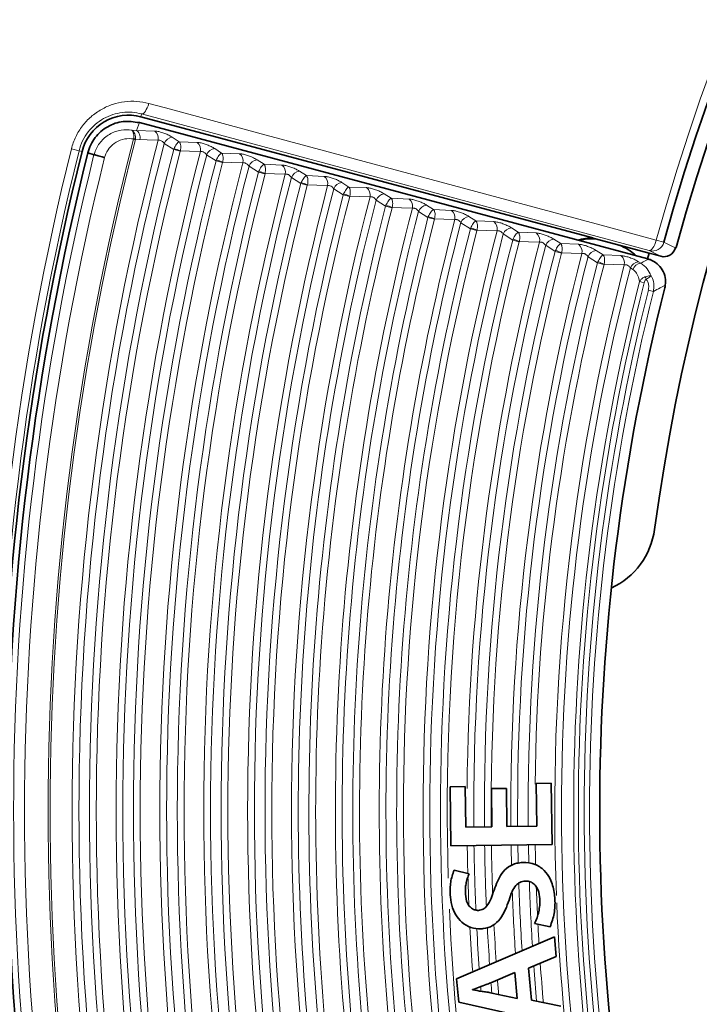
# Model space of a CAD drawing. Header units: millimetres. Extents: x 0 to 1118, y 0 to 864.
# Tile 66 of 85: x 812 to 822, y 178 to 191. Entities that reach past the tile are written whole.
import ezdxf

# ---------------------------------------------------------------- set-up
doc = ezdxf.new("R2010")
doc.units = ezdxf.units.MM

msp = doc.modelspace()

# ---------------------------------------------------------------- linework, layer by layer
at = {"color": 7, "linetype": 'Continuous', "lineweight": 18}
for p, q in [((813.967, 189.766), (814.007, 189.873)), ((814.039, 189.994), (814.028, 189.954)), ((821.107, 188.091), (814.039, 189.994)), ((813.902, 189.769), (813.967, 189.766)), ((813.968, 189.766), (814.221, 189.756)), ((813.927, 189.643), (813.927, 189.648)), ((813.954, 189.636), (813.927, 189.643)), ((813.954, 189.636), (813.955, 189.646)), ((814.015, 189.638), (813.954, 189.636)), ((814.466, 189.671), (814.563, 189.608)), ((814.563, 189.608), (814.811, 189.598)), ((813.167, 189.481), (813.061, 189.508)), ((813.167, 189.481), (813.209, 189.471)), ((814.485, 189.499), (814.354, 189.584)), ((814.485, 189.499), (814.49, 189.511)), ((814.576, 189.476), (814.485, 189.499)), ((814.578, 189.481), (814.576, 189.476)), ((815.056, 189.513), (815.153, 189.45)), ((815.075, 189.342), (814.944, 189.426)), ((815.075, 189.342), (815.08, 189.354)), ((815.166, 189.318), (815.075, 189.342)), ((815.153, 189.45), (815.401, 189.441)), ((815.168, 189.324), (815.166, 189.318)), ((815.646, 189.355), (815.743, 189.293)), ((815.665, 189.184), (815.534, 189.269)), ((815.665, 189.184), (815.67, 189.196)), ((815.756, 189.16), (815.665, 189.184)), ((815.743, 189.293), (815.991, 189.283)), ((816.236, 189.198), (816.333, 189.135)), ((815.758, 189.166), (815.756, 189.16)), ((816.255, 189.026), (816.124, 189.111)), ((816.333, 189.135), (816.581, 189.125)), ((816.255, 189.026), (816.26, 189.039)), ((816.346, 189.003), (816.255, 189.026)), ((816.348, 189.008), (816.346, 189.003)), ((816.845, 188.869), (816.714, 188.953)), ((816.827, 189.04), (816.924, 188.977)), ((816.924, 188.977), (817.172, 188.968)), ((816.845, 188.869), (816.851, 188.881)), ((816.937, 188.845), (816.845, 188.869)), ((816.938, 188.851), (816.937, 188.845)), ((817.436, 188.711), (817.305, 188.796)), ((817.417, 188.882), (817.514, 188.82)), ((817.514, 188.82), (817.762, 188.81)), ((817.436, 188.711), (817.441, 188.723)), ((817.527, 188.687), (817.436, 188.711)), ((817.528, 188.693), (817.527, 188.687)), ((818.026, 188.553), (817.895, 188.638)), ((818.007, 188.725), (818.104, 188.662)), ((818.104, 188.662), (818.352, 188.652)), ((818.026, 188.553), (818.031, 188.566)), ((818.117, 188.53), (818.026, 188.553)), ((818.118, 188.535), (818.117, 188.53)), ((818.597, 188.567), (818.694, 188.504)), ((818.694, 188.504), (818.942, 188.495)), ((818.616, 188.396), (818.485, 188.48)), ((818.616, 188.396), (818.621, 188.408)), ((818.707, 188.372), (818.616, 188.396)), ((818.709, 188.378), (818.707, 188.372)), ((819.187, 188.409), (819.284, 188.347)), ((819.206, 188.238), (819.075, 188.323)), ((819.206, 188.238), (819.211, 188.25)), ((819.297, 188.214), (819.206, 188.238)), ((819.284, 188.347), (819.532, 188.337)), ((819.777, 188.252), (819.874, 188.189)), ((821.311, 188.208), (821.205, 188.237)), ((819.299, 188.22), (819.297, 188.214)), ((819.796, 188.08), (819.665, 188.165)), ((819.796, 188.08), (819.801, 188.093)), ((819.874, 188.189), (820.122, 188.179)), ((820.367, 188.094), (820.464, 188.031)), ((819.887, 188.057), (819.796, 188.08)), ((819.889, 188.062), (819.887, 188.057)), ((820.386, 187.922), (820.255, 188.007)), ((820.464, 188.031), (820.712, 188.022)), ((820.386, 187.922), (820.391, 187.935)), ((820.477, 187.899), (820.386, 187.922)), ((820.479, 187.905), (820.477, 187.899)), ((820.877, 187.829), (820.845, 187.85)), ((820.957, 187.936), (820.989, 187.916)), ((821.036, 187.645), (820.972, 187.661)), ((821.165, 187.524), (821.094, 187.542))]:
    msp.add_line(p, q, dxfattribs=at)
at = {"color": 7, "linetype": 'Continuous', "lineweight": 35}
for p, q in [((821.087, 187.976), (814.007, 189.873)), ((814.028, 189.954), (820.305, 188.272)), ((813.376, 189.427), (813.29, 189.451)), ((813.376, 189.427), (813.376, 189.427)), ((820.357, 188.255), (821.105, 188.055)), ((821.481, 188.135), (821.471, 188.129)), ((821.084, 187.975), (821.105, 188.055)), ((821.098, 187.973), (821.087, 187.976)), ((821.267, 188.012), (821.105, 188.055)), ((818.334, 180.625), (818.545, 180.628)), ((818.346, 179.805), (818.334, 180.625)), ((818.545, 180.628), (818.553, 180.066)), ((818.91, 180.602), (819.119, 180.604)), ((818.917, 180.071), (818.91, 180.602)), ((819.119, 180.604), (819.126, 180.074)), ((819.532, 180.673), (819.743, 180.676)), ((819.54, 180.079), (819.532, 180.673)), ((819.743, 180.676), (819.755, 179.825)), ((818.553, 180.066), (818.917, 180.071)), ((819.126, 180.074), (819.54, 180.079)), ((819.755, 179.825), (818.346, 179.805)), ((818.389, 179.466), (818.599, 179.415)), ((819.727, 178.676), (819.511, 178.721)), ((818.424, 177.954), (819.786, 178.538)), ((819.786, 178.538), (819.811, 178.263)), ((819.811, 178.263), (819.425, 178.1)), ((819.425, 178.1), (819.466, 177.654)), ((818.454, 177.628), (818.424, 177.954)), ((819.235, 178.039), (818.9, 177.897)), ((819.268, 177.678), (819.235, 178.039)), ((818.644, 177.802), (818.644, 177.798)), ((818.913, 177.755), (819.268, 177.678)), ((819.898, 177.305), (818.454, 177.628)), ((819.466, 177.654), (819.874, 177.57))]:
    msp.add_line(p, q, dxfattribs=at)
at = {"color": 7, "linetype": 'Continuous', "lineweight": 18, "flags": 128}
for points in [[(814.039, 189.994), (814.051, 189.995), (814.063, 190.001), (814.077, 190.013), (814.091, 190.031), (814.104, 190.054), (814.117, 190.08), (814.128, 190.109), (814.137, 190.14)], [(814.137, 190.14), (814.44, 190.059), (815.65, 189.733), (820.489, 188.43), (821.205, 188.237)], [(814.268, 189.628), (814.117, 189.634), (814.015, 189.638)], [(814.858, 189.47), (814.707, 189.476), (814.578, 189.481)], [(815.448, 189.313), (815.297, 189.319), (815.168, 189.324)], [(816.038, 189.155), (815.887, 189.161), (815.758, 189.166)], [(816.629, 188.997), (816.477, 189.003), (816.348, 189.008)], [(817.219, 188.84), (817.067, 188.846), (816.938, 188.851)], [(817.809, 188.682), (817.658, 188.688), (817.528, 188.693)], [(818.399, 188.524), (818.248, 188.53), (818.118, 188.535)], [(818.989, 188.367), (818.838, 188.373), (818.709, 188.378)], [(821.107, 188.091), (821.119, 188.091), (821.131, 188.098), (821.145, 188.11), (821.159, 188.128), (821.172, 188.15), (821.185, 188.176), (821.196, 188.206), (821.205, 188.237)], [(819.579, 188.209), (819.428, 188.215), (819.299, 188.22)], [(821.267, 188.012), (821.19, 188.05), (821.107, 188.091)], [(821.311, 188.208), (821.316, 188.205), (821.338, 188.194), (821.423, 188.152), (821.471, 188.129)], [(820.169, 188.051), (820.018, 188.057), (819.889, 188.062)], [(820.759, 187.894), (820.608, 187.9), (820.479, 187.905)]]:
    msp.add_lwpolyline(points, dxfattribs=at)
at = {"color": 7, "linetype": 'Continuous', "lineweight": 35, "flags": 128}
for points in [[(820.305, 188.272), (820.166, 188.253), (820.119, 188.235)], [(820.137, 188.231), (820.214, 188.253), (820.357, 188.255)]]:
    msp.add_lwpolyline(points, dxfattribs=at)
at = {"color": 7, "linetype": 'Continuous', "lineweight": 18}
for centre, radius, start, end in [((850.084, 180.293), 29.951, 102.965, 164.6194), ((814.144, 189.655), 0.127, 347.6345, 52.8052), ((850.084, 180.293), 37.347, 165.5006, 194.4994), ((850.084, 180.293), 37.318, 165.5006, 194.4994), ((850.084, 180.293), 37.012, 165.3911, 194.6089), ((813.971, 190.26), 0.614, 265.9642, 268.5746), ((814.481, 189.535), 0.136, 96.3431, 159.0357), ((814.734, 189.497), 0.127, 347.6381, 52.806), ((850.084, 180.293), 38.153, 166.0232, 193.9768), ((850.084, 180.293), 38.043, 166.0232, 193.9768), ((850.084, 180.293), 36.918, 165.4233, 194.5767), ((850.084, 180.293), 36.77, 165.4998, 194.5002), ((850.084, 180.293), 36.676, 165.4998, 194.5002), ((850.084, 180.293), 36.401, 165.397, 194.603), ((814.322, 188.882), 0.651, 66.9025, 75.0614), ((815.071, 189.378), 0.136, 96.3446, 159.0384), ((850.084, 180.293), 37.828, 166.0265, 193.9742), ((850.084, 180.293), 37.675, 166.0307, 193.971), ((850.084, 180.293), 36.307, 165.4298, 194.5702), ((850.084, 180.293), 36.159, 165.5076, 194.4924), ((850.084, 180.293), 36.065, 165.5076, 194.4924), ((814.913, 188.725), 0.65, 66.8964, 75.068), ((815.325, 189.34), 0.127, 347.6419, 52.8068), ((815.661, 189.22), 0.136, 96.3461, 159.0412), ((850.084, 180.293), 35.791, 165.403, 194.597), ((850.084, 180.293), 35.697, 165.4365, 194.5635), ((850.084, 180.293), 35.548, 165.5156, 194.4844), ((815.503, 188.569), 0.649, 66.8901, 75.0748), ((815.915, 189.182), 0.127, 347.6457, 52.8077), ((816.252, 189.062), 0.136, 96.3477, 159.0441), ((850.084, 180.293), 35.454, 165.5156, 194.4844), ((850.084, 180.293), 35.18, 165.4093, 194.5907), ((850.084, 180.293), 35.086, 165.4434, 194.5566), ((816.505, 189.024), 0.127, 347.6497, 52.8086), ((850.084, 180.293), 34.938, 165.524, 194.476), ((850.084, 180.293), 34.844, 165.524, 194.476), ((850.084, 180.293), 34.569, 165.4158, 194.5842), ((850.084, 180.293), 34.475, 165.4505, 194.5495), ((816.094, 188.412), 0.648, 66.8836, 75.0818), ((816.842, 188.905), 0.136, 96.3493, 159.0471), ((817.095, 188.867), 0.127, 347.6538, 52.8095), ((850.084, 180.293), 34.327, 165.5326, 194.4674), ((850.084, 180.293), 34.233, 165.5326, 194.4674), ((850.084, 180.293), 33.958, 165.4225, 194.5775), ((850.084, 180.293), 33.864, 165.4579, 186.1701), ((816.684, 188.256), 0.647, 66.8769, 75.0892), ((817.432, 188.747), 0.136, 96.351, 159.0502), ((817.685, 188.709), 0.127, 347.6581, 52.8104), ((850.084, 180.293), 33.716, 165.5415, 186.2412), ((850.084, 180.293), 33.622, 165.5415, 187.1117), ((850.084, 180.293), 33.347, 165.4295, 186.7985), ((850.084, 180.293), 33.253, 165.4656, 186.4214), ((817.275, 188.099), 0.646, 66.87, 75.0967), ((818.022, 188.589), 0.136, 96.3527, 159.0534), ((818.275, 188.551), 0.127, 347.6625, 52.8114), ((850.084, 180.293), 33.105, 165.5508, 186.1338), ((850.084, 180.293), 33.011, 165.5508, 186.0626), ((850.084, 180.293), 32.737, 165.4367, 186.0961), ((817.865, 187.942), 0.645, 66.8628, 75.1046), ((818.612, 188.432), 0.136, 96.3546, 159.0568), ((850.084, 180.293), 32.643, 165.4735, 186.2025), ((850.084, 180.293), 32.494, 165.5604, 186.692), ((850.084, 180.293), 32.4, 165.5604, 194.4396), ((850.084, 180.293), 32.126, 165.4442, 194.5558), ((818.456, 187.786), 0.643, 66.8553, 75.1127), ((818.865, 188.394), 0.127, 347.6671, 52.8125), ((819.202, 188.274), 0.136, 96.3565, 159.0602), ((850.084, 180.293), 32.032, 165.4818, 194.5182), ((850.084, 180.293), 31.884, 165.5703, 194.4297), ((819.046, 187.63), 0.642, 66.8475, 75.1212), ((819.455, 188.236), 0.127, 347.6719, 52.8135), ((819.792, 188.116), 0.136, 96.3584, 159.0638), ((850.084, 180.293), 31.79, 165.5703, 181.6894), ((850.084, 180.293), 31.515, 165.452, 179.4368), ((850.084, 180.293), 31.421, 165.4904, 180.4114), ((819.637, 187.473), 0.641, 66.8395, 75.13), ((820.045, 188.078), 0.127, 347.6769, 52.8146), ((820.382, 187.959), 0.136, 96.3605, 159.0676), ((821.15, 188.252), 0.167, 255.0082, 344.6196), ((850.084, 180.293), 31.273, 165.5807, 180.4096), ((850.084, 180.293), 31.179, 165.5807, 180.4084), ((850.084, 180.293), 30.904, 165.4601, 180.4049), ((850.084, 180.293), 30.81, 165.4993, 180.4037), ((820.636, 187.921), 0.127, 347.682, 52.8158), ((850.084, 180.293), 30.662, 165.5915, 180.4018), ((850.084, 180.293), 30.568, 165.5915, 179.3076), ((850.084, 180.293), 30.293, 165.4686, 182.2341), ((850.084, 180.293), 30.199, 165.5086, 194.4914), ((820.227, 187.317), 0.639, 66.8311, 75.1391), ((820.972, 187.801), 0.136, 96.3626, 159.0715), ((821.004, 187.78), 0.136, 96.3678, 159.081), ((820.843, 187.609), 0.238, 20.9379, 29.6117), ((850.084, 180.293), 30.029, 165.797, 194.203), ((850.084, 180.293), 29.964, 165.797, 194.203), ((850.084, 180.293), 29.882, 165.961, 194.039), ((850.084, 180.293), 29.809, 165.961, 194.039), ((850.084, 180.293), 31.515, 180.8801, 181.5885), ((850.084, 180.293), 31.421, 180.8803, 182.5251), ((850.084, 180.293), 31.273, 180.8807, 182.4454), ((850.084, 180.293), 31.179, 180.881, 182.1365), ((850.084, 180.293), 30.904, 180.8817, 181.406), ((850.084, 180.293), 30.81, 180.8819, 181.3527), ((850.084, 180.293), 30.662, 180.8823, 181.3519), ((850.084, 180.293), 30.568, 180.8825, 181.4081), ((850.084, 180.293), 31.515, 181.6699, 182.4021), ((850.084, 180.293), 30.81, 181.872, 183.6245), ((850.084, 180.293), 30.662, 181.8428, 183.5261), ((850.084, 180.293), 30.568, 181.983, 182.7563), ((850.084, 180.293), 30.904, 182.0825, 183.6866), ((850.084, 180.293), 31.79, 182.4742, 194.4297), ((850.084, 180.293), 30.293, 182.4264, 194.5314), ((850.084, 180.293), 31.515, 182.9462, 184.0795), ((850.084, 180.293), 31.421, 182.9965, 184.0201), ((850.084, 180.293), 31.273, 182.9865, 183.9257), ((850.084, 180.293), 31.179, 182.9162, 183.8652), ((850.084, 180.293), 30.568, 182.9656, 183.4631), ((850.084, 180.293), 30.662, 184.0428, 184.9636), ((850.084, 180.293), 30.568, 183.9826, 185.0164), ((850.084, 180.293), 31.421, 184.4718, 184.5865), ((850.084, 180.293), 31.273, 184.3916, 184.6545), ((850.084, 180.293), 31.179, 184.3336, 184.7069)]:
    msp.add_arc(centre, radius, start, end, dxfattribs=at)
at = {"color": 7, "linetype": 'Continuous', "lineweight": 35}
for centre, radius, start, end in [((850.084, 180.293), 29.167, 63.3472, 172.2835), ((850.084, 180.293), 29.842, 102.965, 164.6194), ((850.084, 180.293), 29.658, 102.62, 164.6675), ((813.856, 189.31), 0.667, 75, 166.0232), ((850.084, 180.293), 38, 166.0232, 193.9768), ((850.084, 180.293), 37.917, 166.0232, 193.9768), ((820.458, 187.541), 0.667, 46.045, 70.2113), ((850.084, 180.293), 29.667, 165.7966, 194.2034), ((820.132, 184.351), 1.058, 294.9804, 352.2835)]:
    msp.add_arc(centre, radius, start, end, dxfattribs=at)
at = {"color": 7, "linetype": 'Continuous', "lineweight": 18}
for points, knots in [([(850.355, 220.541), (851.682, 220.532), (853.002, 220.457), (855.626, 220.181), (856.931, 219.978), (858.876, 219.577), (859.523, 219.427), (860.804, 219.097), (861.438, 218.916), (863.321, 218.331), (864.552, 217.881), (866.963, 216.864), (868.145, 216.297), (869.879, 215.357), (870.451, 215.029), (871.582, 214.342), (872.142, 213.983), (873.783, 212.872), (874.834, 212.083), (876.849, 210.411), (877.815, 209.527), (879.659, 207.664), (880.539, 206.686), (881.583, 205.401), (881.79, 205.141), (882.195, 204.617), (882.393, 204.352), (882.979, 203.554), (883.356, 203.014), (884.442, 201.371), (885.109, 200.245), (886.333, 197.931), (886.889, 196.744), (887.637, 194.916), (887.872, 194.299), (888.203, 193.361), (888.309, 193.046), (888.514, 192.417), (888.612, 192.102), (889.083, 190.522), (889.396, 189.247), (889.895, 186.677), (890.081, 185.382), (890.328, 182.77), (890.388, 181.454), (890.38, 179.464), (890.361, 178.802), (890.29, 177.486), (890.239, 176.831), (890.038, 174.873), (889.842, 173.58), (889.322, 171.015), (889, 169.743), (888.42, 167.853), (888.211, 167.226), (887.76, 165.978), (887.52, 165.362), (886.758, 163.538), (886.193, 162.355), (884.952, 160.051), (884.277, 158.93), (883.179, 157.296), (882.8, 156.76), (882.012, 155.703), (881.603, 155.182), (880.337, 153.647), (879.449, 152.673), (877.59, 150.824), (876.618, 149.947), (874.591, 148.29), (873.536, 147.509), (872.164, 146.595), (871.887, 146.416), (871.327, 146.063), (871.044, 145.889), (870.191, 145.379), (869.615, 145.055), (867.872, 144.127), (866.686, 143.568), (864.266, 142.569), (863.033, 142.129), (861.148, 141.558), (860.513, 141.382), (859.553, 141.142), (859.231, 141.066), (858.585, 140.921), (858.26, 140.852), (856.634, 140.53), (855.327, 140.337), (852.7, 140.08), (851.379, 140.015), (848.725, 140.017), (847.409, 140.084), (844.798, 140.343), (843.503, 140.535), (840.935, 141.046), (839.662, 141.364), (838.083, 141.841), (837.768, 141.941), (837.14, 142.148), (836.826, 142.256), (835.89, 142.59), (835.273, 142.828), (833.448, 143.583), (832.263, 144.143), (829.953, 145.375), (828.829, 146.046), (827.189, 147.138), (826.651, 147.516), (825.854, 148.104), (825.591, 148.304), (825.068, 148.711), (824.808, 148.918), (823.527, 149.966), (822.551, 150.848), (820.694, 152.699), (819.814, 153.667), (818.147, 155.688), (817.362, 156.741), (816.256, 158.386), (815.899, 158.947), (815.217, 160.08), (814.89, 160.653), (813.957, 162.391), (813.394, 163.574), (812.386, 165.989), (811.941, 167.221), (811.363, 169.106), (811.185, 169.741), (810.86, 171.022), (810.712, 171.671), (810.32, 173.615), (810.124, 174.914), (809.859, 177.52), (809.79, 178.827), (809.78, 181.447), (809.839, 182.76), (810.025, 184.736), (810.104, 185.396), (810.293, 186.704), (810.404, 187.353), (810.781, 189.287), (811.094, 190.558), (811.844, 193.065), (812.279, 194.3), (813.026, 196.126), (813.291, 196.73), (813.711, 197.629), (813.855, 197.928), (814.151, 198.521), (814.302, 198.816), (815.075, 200.275), (815.746, 201.404), (817.192, 203.587), (817.967, 204.641), (819.62, 206.675), (820.499, 207.655), (821.663, 208.831), (821.9, 209.064), (822.378, 209.523), (822.619, 209.749), (823.35, 210.417), (823.846, 210.849), (825.363, 212.106), (826.411, 212.891), (828.58, 214.357), (829.7, 215.038), (831.437, 215.979), (832.025, 216.28), (832.921, 216.71), (833.222, 216.85), (833.826, 217.122), (834.128, 217.254), (835.648, 217.893), (836.881, 218.342), (839.382, 219.118), (840.65, 219.445), (843.219, 219.975), (844.522, 220.178), (847.161, 220.457), (848.485, 220.532), (849.812, 220.541)], [0, 0, 0, 0, 0.015625, 0.015625, 0.03125, 0.03125, 0.039062, 0.039062, 0.046875, 0.046875, 0.0625, 0.0625, 0.078125, 0.078125, 0.085937, 0.085937, 0.09375, 0.09375, 0.109375, 0.109375, 0.125, 0.125, 0.140625, 0.140625, 0.144531, 0.144531, 0.148437, 0.148437, 0.15625, 0.15625, 0.171875, 0.171875, 0.1875, 0.1875, 0.195312, 0.195312, 0.199219, 0.199219, 0.203125, 0.203125, 0.21875, 0.21875, 0.234375, 0.234375, 0.25, 0.25, 0.257812, 0.257812, 0.265625, 0.265625, 0.28125, 0.28125, 0.296875, 0.296875, 0.304687, 0.304687, 0.3125, 0.3125, 0.328125, 0.328125, 0.34375, 0.34375, 0.351562, 0.351562, 0.359375, 0.359375, 0.375, 0.375, 0.390625, 0.390625, 0.40625, 0.40625, 0.410156, 0.410156, 0.414062, 0.414062, 0.421875, 0.421875, 0.4375, 0.4375, 0.453125, 0.453125, 0.460937, 0.460937, 0.464844, 0.464844, 0.46875, 0.46875, 0.484375, 0.484375, 0.5, 0.5, 0.515625, 0.515625, 0.53125, 0.53125, 0.546875, 0.546875, 0.550781, 0.550781, 0.554687, 0.554687, 0.5625, 0.5625, 0.578125, 0.578125, 0.59375, 0.59375, 0.601562, 0.601562, 0.605469, 0.605469, 0.609375, 0.609375, 0.625, 0.625, 0.640625, 0.640625, 0.65625, 0.65625, 0.664062, 0.664062, 0.671875, 0.671875, 0.6875, 0.6875, 0.703125, 0.703125, 0.710937, 0.710937, 0.71875, 0.71875, 0.734375, 0.734375, 0.75, 0.75, 0.765625, 0.765625, 0.773438, 0.773438, 0.78125, 0.78125, 0.796875, 0.796875, 0.8125, 0.8125, 0.820313, 0.820313, 0.824219, 0.824219, 0.828125, 0.828125, 0.84375, 0.84375, 0.859375, 0.859375, 0.875, 0.875, 0.878906, 0.878906, 0.882813, 0.882813, 0.890625, 0.890625, 0.90625, 0.90625, 0.921875, 0.921875, 0.929688, 0.929688, 0.933594, 0.933594, 0.9375, 0.9375, 0.953125, 0.953125, 0.96875, 0.96875, 0.984375, 0.984375, 1, 1, 1, 1]), ([(849.75, 220.034), (848.444, 220.023), (847.141, 219.947), (844.544, 219.668), (843.263, 219.465), (840.736, 218.938), (839.489, 218.613), (837.03, 217.844), (835.817, 217.399), (834.323, 216.765), (834.026, 216.635), (833.432, 216.366), (833.136, 216.227), (832.256, 215.801), (831.678, 215.503), (829.971, 214.572), (828.871, 213.898), (826.741, 212.449), (825.713, 211.672), (824.224, 210.43), (823.738, 210.003), (823.021, 209.343), (822.784, 209.119), (822.316, 208.666), (822.084, 208.436), (820.942, 207.273), (820.081, 206.306), (818.462, 204.297), (817.704, 203.257), (816.29, 201.102), (815.634, 199.988), (814.88, 198.549), (814.732, 198.259), (814.443, 197.674), (814.303, 197.379), (813.892, 196.492), (813.634, 195.897), (812.906, 194.097), (812.481, 192.879), (811.752, 190.409), (811.447, 189.157), (811.08, 187.253), (810.973, 186.613), (810.79, 185.326), (810.713, 184.676), (810.533, 182.731), (810.476, 181.438), (810.488, 178.859), (810.556, 177.573), (810.816, 175.008), (811.009, 173.728), (811.393, 171.815), (811.538, 171.177), (811.857, 169.915), (812.031, 169.29), (812.598, 167.434), (813.034, 166.22), (814.021, 163.841), (814.573, 162.675), (815.488, 160.963), (815.807, 160.398), (816.309, 159.56), (816.481, 159.282), (816.83, 158.731), (817.007, 158.458), (817.91, 157.106), (818.681, 156.068), (820.316, 154.075), (821.18, 153.12), (823.003, 151.294), (823.962, 150.424), (825.221, 149.389), (825.476, 149.184), (825.99, 148.783), (826.249, 148.586), (827.031, 148.005), (827.561, 147.632), (829.172, 146.554), (830.277, 145.892), (832.548, 144.676), (833.714, 144.123), (835.509, 143.377), (836.115, 143.142), (837.037, 142.812), (837.346, 142.705), (837.964, 142.501), (838.274, 142.403), (839.827, 141.931), (841.079, 141.617), (843.606, 141.112), (844.881, 140.922), (847.45, 140.666), (848.745, 140.601), (851.357, 140.599), (852.657, 140.662), (855.243, 140.916), (856.53, 141.107), (858.129, 141.425), (858.449, 141.493), (859.085, 141.636), (859.402, 141.711), (860.347, 141.949), (860.971, 142.122), (862.826, 142.686), (864.039, 143.121), (866.419, 144.107), (867.585, 144.659), (869.3, 145.575), (869.865, 145.895), (870.704, 146.398), (870.983, 146.57), (871.533, 146.918), (871.805, 147.096), (873.154, 147.998), (874.191, 148.769), (876.182, 150.404), (877.137, 151.269), (878.962, 153.094), (879.834, 154.054), (881.076, 155.568), (881.477, 156.081), (882.25, 157.124), (882.622, 157.653), (883.698, 159.263), (884.361, 160.368), (885.577, 162.639), (886.13, 163.805), (886.877, 165.601), (887.113, 166.208), (887.554, 167.437), (887.759, 168.054), (888.327, 169.915), (888.643, 171.167), (889.152, 173.693), (889.346, 174.966), (889.543, 176.893), (889.594, 177.538), (889.663, 178.834), (889.682, 179.485), (889.691, 181.443), (889.634, 182.739), (889.395, 185.31), (889.215, 186.585), (888.73, 189.117), (888.426, 190.372), (887.967, 191.929), (887.872, 192.24), (887.672, 192.86), (887.568, 193.17), (887.246, 194.094), (887.017, 194.702), (886.288, 196.504), (885.745, 197.675), (884.55, 199.957), (883.898, 201.069), (882.836, 202.691), (882.468, 203.224), (881.894, 204.012), (881.7, 204.272), (881.303, 204.79), (881.101, 205.047), (880.078, 206.316), (879.217, 207.282), (877.409, 209.122), (876.462, 209.996), (874.484, 211.649), (873.453, 212.43), (871.841, 213.528), (871.291, 213.883), (870.18, 214.563), (869.618, 214.887), (867.914, 215.817), (866.753, 216.379), (864.383, 217.386), (863.173, 217.832), (861.321, 218.413), (860.698, 218.592), (859.438, 218.92), (858.801, 219.069), (856.888, 219.468), (855.604, 219.67), (853.022, 219.947), (851.724, 220.023), (850.417, 220.034)], [0, 0, 0, 0, 0.015625, 0.015625, 0.03125, 0.03125, 0.046875, 0.046875, 0.0625, 0.0625, 0.066406, 0.066406, 0.070312, 0.070312, 0.078125, 0.078125, 0.09375, 0.09375, 0.109375, 0.109375, 0.117187, 0.117187, 0.121094, 0.121094, 0.125, 0.125, 0.140625, 0.140625, 0.15625, 0.15625, 0.171875, 0.171875, 0.175781, 0.175781, 0.179687, 0.179687, 0.1875, 0.1875, 0.203125, 0.203125, 0.21875, 0.21875, 0.226562, 0.226562, 0.234375, 0.234375, 0.25, 0.25, 0.265625, 0.265625, 0.28125, 0.28125, 0.289062, 0.289062, 0.296875, 0.296875, 0.3125, 0.3125, 0.328125, 0.328125, 0.335937, 0.335937, 0.339844, 0.339844, 0.34375, 0.34375, 0.359375, 0.359375, 0.375, 0.375, 0.390625, 0.390625, 0.394531, 0.394531, 0.398438, 0.398438, 0.40625, 0.40625, 0.421875, 0.421875, 0.4375, 0.4375, 0.445313, 0.445313, 0.449219, 0.449219, 0.453125, 0.453125, 0.46875, 0.46875, 0.484375, 0.484375, 0.5, 0.5, 0.515625, 0.515625, 0.53125, 0.53125, 0.535156, 0.535156, 0.539063, 0.539063, 0.546875, 0.546875, 0.5625, 0.5625, 0.578125, 0.578125, 0.585938, 0.585938, 0.589844, 0.589844, 0.59375, 0.59375, 0.609375, 0.609375, 0.625, 0.625, 0.640625, 0.640625, 0.648438, 0.648438, 0.65625, 0.65625, 0.671875, 0.671875, 0.6875, 0.6875, 0.695313, 0.695313, 0.703125, 0.703125, 0.71875, 0.71875, 0.734375, 0.734375, 0.742188, 0.742188, 0.75, 0.75, 0.765625, 0.765625, 0.78125, 0.78125, 0.796875, 0.796875, 0.800781, 0.800781, 0.804688, 0.804688, 0.8125, 0.8125, 0.828125, 0.828125, 0.84375, 0.84375, 0.851563, 0.851563, 0.855469, 0.855469, 0.859375, 0.859375, 0.875, 0.875, 0.890625, 0.890625, 0.90625, 0.90625, 0.914063, 0.914063, 0.921875, 0.921875, 0.9375, 0.9375, 0.953125, 0.953125, 0.960938, 0.960938, 0.96875, 0.96875, 0.984375, 0.984375, 1, 1, 1, 1]), ([(813.061, 189.508), (813.075, 189.566), (813.096, 189.622), (813.147, 189.729), (813.179, 189.781), (813.251, 189.875), (813.291, 189.917), (813.38, 189.995), (813.428, 190.028), (813.528, 190.085), (813.581, 190.109), (813.69, 190.144), (813.745, 190.157), (813.858, 190.171), (813.915, 190.172), (814.027, 190.164), (814.083, 190.155), (814.137, 190.14)], [0, 0, 0, 0, 0.125, 0.125, 0.25, 0.25, 0.375, 0.375, 0.5, 0.5, 0.625, 0.625, 0.75, 0.75, 0.875, 0.875, 1, 1, 1, 1]), ([(814.039, 189.994), (813.995, 190.006), (813.951, 190.014), (813.861, 190.02), (813.816, 190.019), (813.726, 190.008), (813.681, 189.999), (813.593, 189.97), (813.55, 189.952), (813.428, 189.883), (813.353, 189.82), (813.265, 189.705), (813.238, 189.663), (813.196, 189.575), (813.179, 189.529), (813.167, 189.481)], [0, 0, 0, 0, 0.125, 0.125, 0.25, 0.25, 0.375, 0.375, 0.5, 0.5, 0.75, 0.75, 0.875, 0.875, 1, 1, 1, 1]), ([(813.376, 189.427), (813.379, 189.437), (813.397, 189.5), (813.459, 189.609), (813.589, 189.72), (813.746, 189.779), (813.852, 189.772), (813.902, 189.769)], [0, 0, 0, 0, 0.046603, 0.28207, 0.526767, 0.780133, 1, 1, 1, 1]), ([(813.927, 189.648), (813.929, 189.658), (813.931, 189.682), (813.928, 189.718), (813.918, 189.75), (813.908, 189.764), (813.902, 189.769), (813.902, 189.769)], [0, 0, 0, 0, 0.202414, 0.461723, 0.72258, 0.986118, 1, 1, 1, 1]), ([(813.955, 189.646), (813.955, 189.657), (813.956, 189.681), (813.946, 189.717), (813.928, 189.749), (813.911, 189.764), (813.902, 189.769), (813.902, 189.769)], [0, 0, 0, 0, 0.202407, 0.461766, 0.722656, 0.989249, 1, 1, 1, 1]), ([(813.967, 189.766), (813.967, 189.766), (813.967, 189.766), (813.967, 189.766), (813.968, 189.766), (813.968, 189.766)], [0, 0, 0, 0, 0.437569, 0.755085, 1, 1, 1, 1]), ([(814.015, 189.638), (814.016, 189.643), (814.017, 189.655), (814.017, 189.68), (814.01, 189.713), (813.993, 189.746), (813.976, 189.759), (813.968, 189.766)], [0, 0, 0, 0, 0.0944958, 0.236649, 0.4911001, 0.74555, 1, 1, 1, 1]), ([(814.221, 189.756), (814.231, 189.755), (814.255, 189.753), (814.304, 189.742), (814.362, 189.723), (814.42, 189.698), (814.451, 189.68), (814.466, 189.671)], [0, 0, 0, 0, 0.148172, 0.353493, 0.564858, 0.782559, 1, 1, 1, 1]), ([(813.927, 189.648), (813.886, 189.65), (813.802, 189.656), (813.681, 189.608), (813.585, 189.524), (813.539, 189.442), (813.525, 189.396), (813.523, 189.387)], [0, 0, 0, 0, 0.242991, 0.49206, 0.729312, 0.953176, 1, 1, 1, 1]), ([(814.354, 189.584), (814.349, 189.59), (814.34, 189.602), (814.322, 189.617), (814.308, 189.624), (814.295, 189.628), (814.287, 189.629), (814.277, 189.63), (814.272, 189.629), (814.268, 189.628)], [0, 0, 0, 0, 0.23606, 0.456647, 0.619171, 0.659578, 0.826952, 0.854671, 1, 1, 1, 1]), ([(814.49, 189.511), (814.495, 189.522), (814.506, 189.545), (814.526, 189.574), (814.54, 189.591), (814.55, 189.6), (814.554, 189.603), (814.558, 189.606), (814.56, 189.607), (814.561, 189.607), (814.562, 189.608), (814.562, 189.608), (814.563, 189.608), (814.563, 189.608), (814.563, 189.608)], [0, 0, 0, 0, 0.2158364, 0.4599166, 0.7170342, 0.7751463, 0.8685292, 0.9220001, 0.9534984, 0.97223, 0.9834062, 0.991107, 0.9922186, 1, 1, 1, 1]), ([(814.578, 189.481), (814.58, 189.493), (814.585, 189.518), (814.584, 189.554), (814.579, 189.577), (814.574, 189.591), (814.571, 189.597), (814.568, 189.602), (814.566, 189.605), (814.565, 189.606), (814.564, 189.607), (814.564, 189.607), (814.563, 189.608), (814.563, 189.608), (814.563, 189.608)], [0, 0, 0, 0, 0.215837, 0.459917, 0.717035, 0.775146, 0.86853, 0.922001, 0.953499, 0.97223, 0.983406, 0.991107, 0.992219, 1, 1, 1, 1]), ([(814.811, 189.598), (814.821, 189.598), (814.845, 189.596), (814.894, 189.585), (814.952, 189.565), (815.01, 189.54), (815.041, 189.522), (815.056, 189.513)], [0, 0, 0, 0, 0.1481472, 0.3534689, 0.5648397, 0.78255, 1, 1, 1, 1]), ([(814.944, 189.426), (814.939, 189.433), (814.93, 189.445), (814.912, 189.459), (814.898, 189.466), (814.885, 189.47), (814.877, 189.472), (814.867, 189.472), (814.862, 189.471), (814.858, 189.47)], [0, 0, 0, 0, 0.236085, 0.456691, 0.61921, 0.659626, 0.826969, 0.854708, 1, 1, 1, 1]), ([(815.08, 189.354), (815.085, 189.364), (815.096, 189.387), (815.116, 189.416), (815.13, 189.433), (815.14, 189.442), (815.144, 189.446), (815.148, 189.448), (815.15, 189.449), (815.151, 189.45), (815.152, 189.45), (815.153, 189.45), (815.153, 189.45), (815.153, 189.45), (815.153, 189.45)], [0, 0, 0, 0, 0.215866, 0.459988, 0.717056, 0.775273, 0.868599, 0.922041, 0.953523, 0.972244, 0.983415, 0.991106, 0.992218, 1, 1, 1, 1]), ([(815.168, 189.324), (815.17, 189.335), (815.175, 189.36), (815.174, 189.396), (815.17, 189.42), (815.164, 189.434), (815.161, 189.44), (815.158, 189.445), (815.156, 189.447), (815.155, 189.448), (815.154, 189.449), (815.154, 189.45), (815.154, 189.45), (815.153, 189.45), (815.153, 189.45)], [0, 0, 0, 0, 0.215867, 0.459988, 0.717056, 0.775272, 0.8686, 0.922042, 0.953523, 0.972245, 0.983415, 0.991106, 0.992218, 1, 1, 1, 1]), ([(815.401, 189.441), (815.411, 189.44), (815.435, 189.438), (815.484, 189.427), (815.542, 189.408), (815.601, 189.383), (815.631, 189.364), (815.646, 189.355)], [0, 0, 0, 0, 0.1481221, 0.3534438, 0.5648206, 0.7825405, 1, 1, 1, 1]), ([(815.534, 189.269), (815.53, 189.275), (815.521, 189.287), (815.502, 189.301), (815.488, 189.309), (815.475, 189.313), (815.467, 189.314), (815.457, 189.314), (815.452, 189.313), (815.448, 189.313)], [0, 0, 0, 0, 0.23611, 0.456736, 0.61925, 0.659675, 0.826986, 0.854746, 1, 1, 1, 1]), ([(815.67, 189.196), (815.676, 189.207), (815.687, 189.229), (815.706, 189.259), (815.72, 189.276), (815.73, 189.284), (815.735, 189.288), (815.738, 189.29), (815.74, 189.291), (815.742, 189.292), (815.742, 189.292), (815.743, 189.292), (815.743, 189.293), (815.743, 189.293), (815.743, 189.293)], [0, 0, 0, 0, 0.215897, 0.460063, 0.717078, 0.775404, 0.868672, 0.922083, 0.953548, 0.972259, 0.983424, 0.991106, 0.992217, 1, 1, 1, 1]), ([(815.758, 189.166), (815.76, 189.178), (815.765, 189.202), (815.765, 189.239), (815.76, 189.262), (815.754, 189.276), (815.751, 189.282), (815.748, 189.287), (815.746, 189.289), (815.745, 189.291), (815.744, 189.292), (815.744, 189.292), (815.744, 189.292), (815.743, 189.293), (815.743, 189.293)], [0, 0, 0, 0, 0.215897, 0.460063, 0.717078, 0.775403, 0.868673, 0.922084, 0.953548, 0.97226, 0.983424, 0.991106, 0.992217, 1, 1, 1, 1]), ([(815.991, 189.283), (816.001, 189.282), (816.025, 189.28), (816.074, 189.269), (816.132, 189.25), (816.191, 189.225), (816.221, 189.207), (816.236, 189.198)], [0, 0, 0, 0, 0.148096, 0.3534178, 0.5648008, 0.7825307, 1, 1, 1, 1]), ([(816.124, 189.111), (816.12, 189.117), (816.111, 189.129), (816.092, 189.144), (816.078, 189.151), (816.065, 189.155), (816.057, 189.156), (816.047, 189.157), (816.042, 189.156), (816.038, 189.155)], [0, 0, 0, 0, 0.236137, 0.456782, 0.619291, 0.659727, 0.827004, 0.854785, 1, 1, 1, 1]), ([(816.26, 189.039), (816.266, 189.049), (816.277, 189.072), (816.296, 189.101), (816.311, 189.118), (816.32, 189.127), (816.325, 189.13), (816.328, 189.133), (816.331, 189.134), (816.332, 189.134), (816.332, 189.135), (816.333, 189.135), (816.333, 189.135), (816.333, 189.135), (816.333, 189.135)], [0, 0, 0, 0, 0.215929, 0.460139, 0.717101, 0.77554, 0.868747, 0.922127, 0.953574, 0.972275, 0.983433, 0.991105, 0.992217, 1, 1, 1, 1]), ([(816.348, 189.008), (816.35, 189.02), (816.355, 189.045), (816.355, 189.081), (816.35, 189.104), (816.344, 189.118), (816.341, 189.124), (816.338, 189.129), (816.336, 189.132), (816.335, 189.133), (816.334, 189.134), (816.334, 189.134), (816.334, 189.135), (816.334, 189.135), (816.333, 189.135)], [0, 0, 0, 0, 0.215929, 0.46014, 0.717101, 0.775539, 0.868748, 0.922128, 0.953574, 0.972275, 0.983433, 0.991105, 0.992217, 1, 1, 1, 1]), ([(816.581, 189.125), (816.591, 189.125), (816.615, 189.123), (816.664, 189.112), (816.723, 189.092), (816.781, 189.067), (816.811, 189.049), (816.827, 189.04)], [0, 0, 0, 0, 0.148069, 0.3533909, 0.5647803, 0.7825205, 1, 1, 1, 1]), ([(816.714, 188.953), (816.71, 188.96), (816.701, 188.972), (816.682, 188.986), (816.668, 188.993), (816.655, 188.997), (816.647, 188.999), (816.637, 188.999), (816.632, 188.998), (816.629, 188.997)], [0, 0, 0, 0, 0.236164, 0.45683, 0.619333, 0.65978, 0.827023, 0.854826, 1, 1, 1, 1]), ([(816.851, 188.881), (816.856, 188.891), (816.867, 188.914), (816.886, 188.943), (816.901, 188.96), (816.91, 188.969), (816.915, 188.973), (816.919, 188.975), (816.921, 188.976), (816.922, 188.977), (816.923, 188.977), (816.923, 188.977), (816.923, 188.977), (816.923, 188.977), (816.924, 188.977)], [0, 0, 0, 0, 0.215962, 0.460219, 0.717125, 0.77568, 0.868825, 0.922172, 0.9536, 0.972291, 0.983442, 0.991104, 0.992216, 1, 1, 1, 1]), ([(816.938, 188.851), (816.94, 188.862), (816.945, 188.887), (816.945, 188.923), (816.94, 188.947), (816.935, 188.961), (816.931, 188.967), (816.928, 188.972), (816.926, 188.974), (816.925, 188.975), (816.925, 188.976), (816.924, 188.977), (816.924, 188.977), (816.924, 188.977), (816.924, 188.977)], [0, 0, 0, 0, 0.2159624, 0.4602192, 0.717125, 0.7756795, 0.8688258, 0.9221732, 0.953601, 0.9722911, 0.9834427, 0.9911041, 0.9922162, 1, 1, 1, 1]), ([(817.172, 188.968), (817.181, 188.967), (817.205, 188.965), (817.254, 188.954), (817.313, 188.935), (817.371, 188.91), (817.401, 188.891), (817.417, 188.882)], [0, 0, 0, 0, 0.148041, 0.353363, 0.564759, 0.78251, 1, 1, 1, 1]), ([(817.305, 188.796), (817.3, 188.802), (817.291, 188.814), (817.272, 188.828), (817.258, 188.836), (817.246, 188.84), (817.238, 188.841), (817.227, 188.841), (817.223, 188.84), (817.219, 188.84)], [0, 0, 0, 0, 0.236193, 0.45688, 0.619378, 0.659835, 0.827042, 0.854868, 1, 1, 1, 1]), ([(817.441, 188.723), (817.446, 188.734), (817.457, 188.756), (817.476, 188.786), (817.491, 188.803), (817.5, 188.811), (817.505, 188.815), (817.509, 188.817), (817.511, 188.818), (817.512, 188.819), (817.513, 188.819), (817.513, 188.819), (817.513, 188.82), (817.514, 188.82), (817.514, 188.82)], [0, 0, 0, 0, 0.215996, 0.460302, 0.717149, 0.775826, 0.868906, 0.922219, 0.953628, 0.972307, 0.983452, 0.991103, 0.992216, 1, 1, 1, 1]), ([(817.528, 188.693), (817.531, 188.705), (817.535, 188.729), (817.535, 188.766), (817.53, 188.789), (817.525, 188.803), (817.521, 188.809), (817.518, 188.814), (817.517, 188.816), (817.515, 188.818), (817.515, 188.819), (817.514, 188.819), (817.514, 188.819), (817.514, 188.819), (817.514, 188.82)], [0, 0, 0, 0, 0.215997, 0.460302, 0.71715, 0.775825, 0.868907, 0.92222, 0.953629, 0.972308, 0.983453, 0.991103, 0.992216, 1, 1, 1, 1]), ([(817.762, 188.81), (817.772, 188.809), (817.795, 188.807), (817.844, 188.796), (817.903, 188.777), (817.961, 188.752), (817.992, 188.734), (818.007, 188.725)], [0, 0, 0, 0, 0.148012, 0.3533341, 0.564737, 0.782499, 1, 1, 1, 1]), ([(817.895, 188.638), (817.89, 188.644), (817.881, 188.656), (817.863, 188.671), (817.848, 188.678), (817.836, 188.682), (817.828, 188.684), (817.817, 188.684), (817.813, 188.683), (817.809, 188.682)], [0, 0, 0, 0, 0.236222, 0.456932, 0.619423, 0.659892, 0.827063, 0.854912, 1, 1, 1, 1]), ([(818.031, 188.566), (818.036, 188.576), (818.047, 188.599), (818.067, 188.628), (818.081, 188.645), (818.09, 188.654), (818.095, 188.657), (818.099, 188.66), (818.101, 188.661), (818.102, 188.661), (818.103, 188.662), (818.103, 188.662), (818.103, 188.662), (818.104, 188.662), (818.104, 188.662)], [0, 0, 0, 0, 0.216032, 0.460387, 0.717175, 0.775977, 0.86899, 0.922268, 0.953657, 0.972324, 0.983463, 0.991103, 0.992215, 1, 1, 1, 1]), ([(818.118, 188.535), (818.121, 188.547), (818.125, 188.572), (818.125, 188.608), (818.12, 188.631), (818.115, 188.645), (818.112, 188.652), (818.109, 188.656), (818.107, 188.659), (818.106, 188.66), (818.105, 188.661), (818.104, 188.661), (818.104, 188.662), (818.104, 188.662), (818.104, 188.662)], [0, 0, 0, 0, 0.216032, 0.460387, 0.717175, 0.775976, 0.86899, 0.922269, 0.953658, 0.972325, 0.983463, 0.991103, 0.992215, 1, 1, 1, 1]), ([(818.352, 188.652), (818.362, 188.652), (818.386, 188.65), (818.434, 188.639), (818.493, 188.619), (818.551, 188.594), (818.582, 188.576), (818.597, 188.567)], [0, 0, 0, 0, 0.1479819, 0.3533041, 0.5647142, 0.7824877, 1, 1, 1, 1]), ([(818.485, 188.48), (818.48, 188.487), (818.471, 188.499), (818.453, 188.513), (818.438, 188.52), (818.426, 188.524), (818.418, 188.526), (818.407, 188.526), (818.403, 188.525), (818.399, 188.524)], [0, 0, 0, 0, 0.236253, 0.456986, 0.619471, 0.659951, 0.827083, 0.854958, 1, 1, 1, 1]), ([(818.621, 188.408), (818.626, 188.418), (818.637, 188.441), (818.657, 188.47), (818.671, 188.487), (818.681, 188.496), (818.685, 188.5), (818.689, 188.502), (818.691, 188.503), (818.692, 188.504), (818.693, 188.504), (818.693, 188.504), (818.694, 188.504), (818.694, 188.504), (818.694, 188.504)], [0, 0, 0, 0, 0.216069, 0.460476, 0.717201, 0.776133, 0.869077, 0.922319, 0.953687, 0.972342, 0.983473, 0.991102, 0.992214, 1, 1, 1, 1]), ([(818.709, 188.378), (818.711, 188.389), (818.716, 188.414), (818.715, 188.45), (818.71, 188.474), (818.705, 188.488), (818.702, 188.494), (818.699, 188.499), (818.697, 188.501), (818.696, 188.502), (818.695, 188.503), (818.695, 188.504), (818.694, 188.504), (818.694, 188.504), (818.694, 188.504)], [0, 0, 0, 0, 0.216069, 0.460476, 0.717202, 0.776133, 0.869077, 0.92232, 0.953688, 0.972343, 0.983473, 0.991102, 0.992214, 1, 1, 1, 1]), ([(818.942, 188.495), (818.952, 188.494), (818.976, 188.492), (819.025, 188.481), (819.083, 188.462), (819.141, 188.437), (819.172, 188.418), (819.187, 188.409)], [0, 0, 0, 0, 0.1479506, 0.3532729, 0.5646904, 0.7824759, 1, 1, 1, 1]), ([(819.075, 188.323), (819.07, 188.329), (819.061, 188.341), (819.043, 188.355), (819.028, 188.363), (819.016, 188.367), (819.008, 188.368), (818.998, 188.368), (818.993, 188.367), (818.989, 188.367)], [0, 0, 0, 0, 0.236285, 0.457042, 0.61952, 0.660013, 0.827105, 0.855005, 1, 1, 1, 1]), ([(819.211, 188.25), (819.216, 188.261), (819.227, 188.283), (819.247, 188.313), (819.261, 188.33), (819.271, 188.338), (819.275, 188.342), (819.279, 188.344), (819.281, 188.345), (819.282, 188.346), (819.283, 188.346), (819.283, 188.346), (819.284, 188.347), (819.284, 188.347), (819.284, 188.347)], [0, 0, 0, 0, 0.2161069, 0.4605684, 0.7172291, 0.776296, 0.8691668, 0.9223715, 0.9537182, 0.9723608, 0.9834842, 0.9911009, 0.9922135, 1, 1, 1, 1]), ([(819.299, 188.22), (819.301, 188.232), (819.306, 188.256), (819.305, 188.293), (819.3, 188.316), (819.295, 188.33), (819.292, 188.336), (819.289, 188.341), (819.287, 188.343), (819.286, 188.345), (819.285, 188.346), (819.285, 188.346), (819.284, 188.346), (819.284, 188.346), (819.284, 188.347)], [0, 0, 0, 0, 0.216107, 0.460568, 0.71723, 0.776295, 0.869168, 0.922372, 0.953719, 0.972361, 0.983484, 0.991101, 0.992213, 1, 1, 1, 1]), ([(819.532, 188.337), (819.542, 188.336), (819.566, 188.334), (819.615, 188.323), (819.673, 188.304), (819.731, 188.279), (819.762, 188.261), (819.777, 188.252)], [0, 0, 0, 0, 0.147918, 0.353241, 0.564666, 0.782464, 1, 1, 1, 1]), ([(819.665, 188.165), (819.66, 188.171), (819.651, 188.183), (819.633, 188.198), (819.619, 188.205), (819.606, 188.209), (819.598, 188.211), (819.588, 188.211), (819.583, 188.21), (819.579, 188.209)], [0, 0, 0, 0, 0.236318, 0.457099, 0.619572, 0.660077, 0.827128, 0.855055, 1, 1, 1, 1]), ([(819.801, 188.093), (819.806, 188.103), (819.818, 188.126), (819.837, 188.155), (819.851, 188.172), (819.861, 188.181), (819.865, 188.184), (819.869, 188.187), (819.871, 188.188), (819.872, 188.188), (819.873, 188.189), (819.874, 188.189), (819.874, 188.189), (819.874, 188.189), (819.874, 188.189)], [0, 0, 0, 0, 0.216147, 0.460664, 0.717258, 0.776465, 0.869261, 0.922426, 0.953751, 0.97238, 0.983496, 0.9911, 0.992213, 1, 1, 1, 1]), ([(819.889, 188.062), (819.891, 188.074), (819.896, 188.099), (819.895, 188.135), (819.891, 188.158), (819.885, 188.172), (819.882, 188.179), (819.879, 188.183), (819.877, 188.186), (819.876, 188.187), (819.875, 188.188), (819.875, 188.188), (819.875, 188.189), (819.874, 188.189), (819.874, 188.189)], [0, 0, 0, 0, 0.216147, 0.460664, 0.717258, 0.776465, 0.869261, 0.922427, 0.953751, 0.97238, 0.983496, 0.9911, 0.992213, 1, 1, 1, 1]), ([(820.122, 188.179), (820.132, 188.179), (820.156, 188.177), (820.205, 188.166), (820.263, 188.146), (820.322, 188.121), (820.352, 188.103), (820.367, 188.094)], [0, 0, 0, 0, 0.1478843, 0.3532069, 0.5646401, 0.7824509, 1, 1, 1, 1]), ([(820.255, 188.007), (820.25, 188.014), (820.241, 188.026), (820.223, 188.04), (820.209, 188.047), (820.196, 188.051), (820.188, 188.053), (820.178, 188.053), (820.173, 188.052), (820.169, 188.051)], [0, 0, 0, 0, 0.236352, 0.45716, 0.619625, 0.660143, 0.827151, 0.855106, 1, 1, 1, 1]), ([(820.391, 187.935), (820.397, 187.945), (820.408, 187.968), (820.427, 187.997), (820.441, 188.014), (820.451, 188.023), (820.456, 188.027), (820.459, 188.029), (820.461, 188.03), (820.463, 188.031), (820.463, 188.031), (820.464, 188.031), (820.464, 188.031), (820.464, 188.031), (820.464, 188.031)], [0, 0, 0, 0, 0.2161882, 0.4607641, 0.7172878, 0.776641, 0.8693583, 0.922483, 0.9537842, 0.9724001, 0.9835076, 0.9910991, 0.9922119, 1, 1, 1, 1]), ([(820.479, 187.905), (820.481, 187.916), (820.486, 187.941), (820.486, 187.977), (820.481, 188.001), (820.475, 188.015), (820.472, 188.021), (820.469, 188.026), (820.467, 188.028), (820.466, 188.029), (820.465, 188.03), (820.465, 188.031), (820.465, 188.031), (820.464, 188.031), (820.464, 188.031)], [0, 0, 0, 0, 0.216189, 0.460764, 0.717288, 0.77664, 0.869359, 0.922484, 0.953785, 0.9724, 0.983508, 0.991099, 0.992212, 1, 1, 1, 1]), ([(820.712, 188.022), (820.722, 188.021), (820.746, 188.019), (820.795, 188.008), (820.853, 187.989), (820.912, 187.964), (820.942, 187.945), (820.957, 187.936)], [0, 0, 0, 0, 0.147849, 0.353172, 0.564613, 0.782438, 1, 1, 1, 1]), ([(820.989, 187.916), (821.013, 187.928), (821.049, 187.947), (821.086, 187.966), (821.098, 187.973)], [0, 0, 0, 0, 0.656525, 1, 1, 1, 1]), ([(820.845, 187.85), (820.841, 187.856), (820.832, 187.868), (820.813, 187.882), (820.799, 187.89), (820.786, 187.894), (820.778, 187.895), (820.768, 187.895), (820.763, 187.894), (820.759, 187.894)], [0, 0, 0, 0, 0.236388, 0.457222, 0.61968, 0.660212, 0.827176, 0.855159, 1, 1, 1, 1]), ([(820.972, 187.661), (820.97, 187.674), (820.963, 187.717), (820.934, 187.781), (820.896, 187.813), (820.877, 187.829)], [0, 0, 0, 0, 0.190839, 0.595633, 1, 1, 1, 1]), ([(820.989, 187.916), (821.021, 187.893), (821.083, 187.849), (821.117, 187.775), (821.133, 187.74)], [0, 0, 0, 0, 0.526932, 1, 1, 1, 1]), ([(820.972, 187.661), (820.981, 187.673), (820.994, 187.692), (821.019, 187.712), (821.037, 187.722), (821.047, 187.725), (821.05, 187.726)], [0, 0, 0, 0, 0.423581, 0.68143, 0.916897, 1, 1, 1, 1]), ([(821.065, 187.694), (821.064, 187.693), (821.06, 187.691), (821.052, 187.684), (821.043, 187.668), (821.039, 187.654), (821.036, 187.645)], [0, 0, 0, 0, 0.065198, 0.263003, 0.510391, 1, 1, 1, 1]), ([(821.133, 187.74), (821.133, 187.74), (821.128, 187.741), (821.115, 187.741), (821.087, 187.737), (821.062, 187.73), (821.05, 187.726)], [0, 0, 0, 0, 0.015037, 0.302791, 0.649462, 1, 1, 1, 1]), ([(821.133, 187.74), (821.133, 187.74), (821.13, 187.737), (821.12, 187.73), (821.097, 187.715), (821.076, 187.701), (821.065, 187.694)], [0, 0, 0, 0, 0.0162087, 0.303182, 0.6497687, 1, 1, 1, 1]), ([(821.094, 187.542), (821.097, 187.561), (821.103, 187.6), (821.09, 187.654), (821.073, 187.682), (821.065, 187.694)], [0, 0, 0, 0, 0.366004, 0.732508, 1, 1, 1, 1]), ([(821.133, 187.74), (821.14, 187.727), (821.16, 187.688), (821.177, 187.614), (821.169, 187.554), (821.165, 187.524)], [0, 0, 0, 0, 0.191583, 0.596675, 1, 1, 1, 1]), ([(821.331, 187.61), (821.307, 187.598), (821.252, 187.569), (821.196, 187.54), (821.165, 187.524)], [0, 0, 0, 0, 0.429859, 1, 1, 1, 1])]:
    msp.add_open_spline(points, degree=3, knots=knots, dxfattribs=at)
at = {"color": 7, "linetype": 'Continuous', "lineweight": 35}
for points, knots in [([(814.007, 189.873), (813.932, 189.884), (813.781, 189.907), (813.56, 189.829), (813.411, 189.7), (813.326, 189.566), (813.302, 189.489), (813.29, 189.451)], [0, 0, 0, 0, 0.249695, 0.49963, 0.749404, 0.874709, 1, 1, 1, 1]), ([(813.523, 189.387), (813.521, 189.388), (813.51, 189.391), (813.486, 189.398), (813.451, 189.407), (813.417, 189.416), (813.389, 189.424), (813.38, 189.426), (813.376, 189.427)], [0, 0, 0, 0, 0.029462, 0.186492, 0.389918, 0.593292, 0.796645, 1, 1, 1, 1]), ([(820.357, 188.255), (820.343, 188.26), (820.334, 188.262), (820.318, 188.268), (820.311, 188.27), (820.305, 188.272)], [0, 0, 0, 0, 0.5, 0.5, 1, 1, 1, 1]), ([(821.267, 188.012), (821.309, 188), (821.355, 188.007), (821.431, 188.05), (821.459, 188.086), (821.471, 188.129)], [0, 0, 0, 0, 0.5, 0.5, 1, 1, 1, 1]), ([(821.098, 187.973), (821.105, 187.971), (821.147, 187.957), (821.22, 187.914), (821.294, 187.827), (821.336, 187.719), (821.333, 187.646), (821.331, 187.61)], [0, 0, 0, 0, 0.04394, 0.2827, 0.521384, 0.76067, 1, 1, 1, 1]), ([(821.324, 187.572), (821.326, 187.582), (821.329, 187.595), (821.331, 187.607), (821.331, 187.61)], [0, 0, 0, 0, 0.796752, 1, 1, 1, 1]), ([(818.336, 179.124), (818.335, 179.154), (818.334, 179.212), (818.342, 179.329), (818.37, 179.411), (818.389, 179.466)], [0, 0, 0, 0, 0.250044, 0.500305, 1, 1, 1, 1]), ([(818.946, 179.188), (818.976, 179.269), (819.021, 179.392), (819.142, 179.517), (819.247, 179.563), (819.317, 179.57), (819.345, 179.573)], [0, 0, 0, 0, 0.421744, 0.637975, 0.855243, 1, 1, 1, 1]), ([(819.345, 179.573), (819.403, 179.569), (819.513, 179.563), (819.646, 179.47), (819.743, 179.334), (819.782, 179.19), (819.791, 179.092), (819.794, 179.06)], [0, 0, 0, 0, 0.235804, 0.438053, 0.624688, 0.877244, 1, 1, 1, 1]), ([(818.599, 179.415), (818.59, 179.392), (818.572, 179.348), (818.554, 179.277), (818.546, 179.204), (818.546, 179.156), (818.547, 179.131)], [0, 0, 0, 0, 0.250429, 0.500304, 0.74839, 1, 1, 1, 1]), ([(819.377, 179.313), (819.353, 179.309), (819.305, 179.302), (819.241, 179.248), (819.192, 179.161), (819.169, 179.09), (819.156, 179.05)], [0, 0, 0, 0, 0.203289, 0.398218, 0.668277, 1, 1, 1, 1]), ([(819.583, 179.066), (819.578, 179.107), (819.571, 179.171), (819.53, 179.247), (819.482, 179.292), (819.427, 179.312), (819.392, 179.313), (819.377, 179.313)], [0, 0, 0, 0, 0.330966, 0.513235, 0.696179, 0.869798, 1, 1, 1, 1]), ([(818.728, 178.906), (818.752, 178.91), (818.795, 178.916), (818.861, 178.975), (818.906, 179.07), (818.933, 179.148), (818.946, 179.188)], [0, 0, 0, 0, 0.19016, 0.353178, 0.677718, 1, 1, 1, 1]), ([(818.767, 178.648), (818.718, 178.651), (818.621, 178.656), (818.496, 178.733), (818.405, 178.844), (818.352, 178.978), (818.341, 179.075), (818.336, 179.124)], [0, 0, 0, 0, 0.208646, 0.419243, 0.601746, 0.797754, 1, 1, 1, 1]), ([(818.547, 179.131), (818.552, 179.087), (818.561, 179.023), (818.609, 178.952), (818.656, 178.918), (818.698, 178.906), (818.721, 178.906), (818.728, 178.906)], [0, 0, 0, 0, 0.394014, 0.584164, 0.774122, 0.932325, 1, 1, 1, 1]), ([(819.156, 179.05), (819.123, 178.957), (819.072, 178.818), (818.931, 178.685), (818.831, 178.654), (818.776, 178.649), (818.767, 178.648)], [0, 0, 0, 0, 0.476995, 0.713993, 0.951396, 1, 1, 1, 1]), ([(819.511, 178.721), (819.523, 178.748), (819.547, 178.801), (819.57, 178.887), (819.584, 178.976), (819.583, 179.036), (819.583, 179.066)], [0, 0, 0, 0, 0.2494505, 0.4989312, 0.7470197, 1, 1, 1, 1]), ([(819.794, 179.06), (819.795, 179.027), (819.796, 178.961), (819.782, 178.83), (819.749, 178.737), (819.727, 178.676)], [0, 0, 0, 0, 0.250117, 0.500409, 1, 1, 1, 1]), ([(818.9, 177.897), (818.879, 177.888), (818.826, 177.867), (818.74, 177.836), (818.676, 177.814), (818.644, 177.802)], [0, 0, 0, 0, 0.249863, 0.624886, 1, 1, 1, 1]), ([(818.644, 177.798), (818.689, 177.791), (818.756, 177.781), (818.846, 177.768), (818.89, 177.76), (818.913, 177.755)], [0, 0, 0, 0, 0.499963, 0.74991, 1, 1, 1, 1])]:
    msp.add_open_spline(points, degree=3, knots=knots, dxfattribs=at)

doc.saveas('drawing.dxf')
